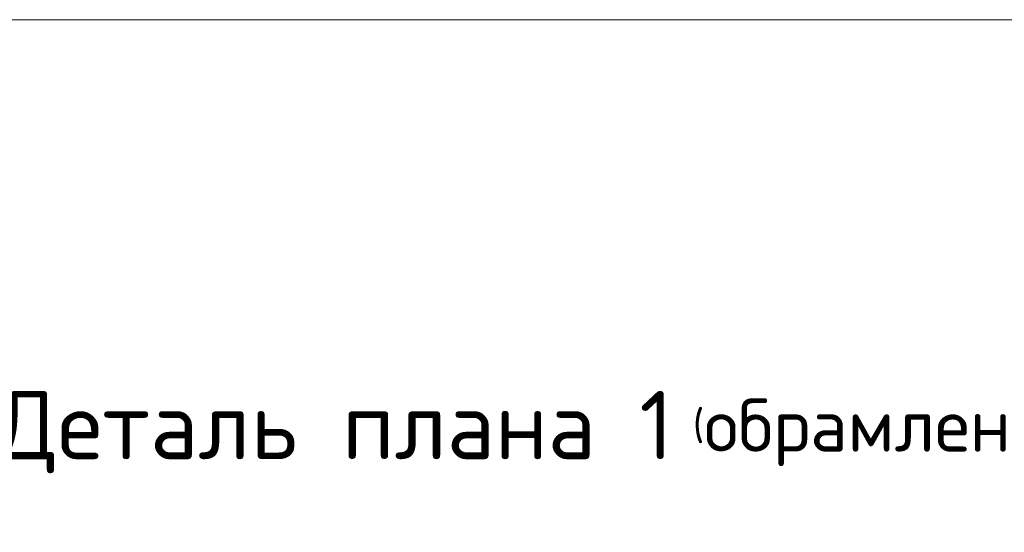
# Model space of a CAD drawing. Header units: metres. Extents: x -38 to 98, y -15 to 21.
# Tile 125 of 147: x 73.803 to 74.776, y 8.765 to 9.272. Entities that reach past the tile are written whole.
import ezdxf

# ---------------------------------------------------------------- set-up
doc = ezdxf.new("R2010")
doc.units = ezdxf.units.M
for name, color, linetype, lineweight in [('XR$3$Текст_ общее_1', 7, 'Continuous', 13), ('XR$4$Текст_ примечание', 7, 'Continuous', 13), ('XR$5$Текст_ общее_1', 7, 'Continuous', 13)]:
    doc.layers.add(name, color=color, linetype=linetype, lineweight=lineweight)
doc.styles.add('ISOCPEUR', font='txt')

msp = doc.modelspace()

# ---------------------------------------------------------------- linework, layer by layer
at = {"layer": 'XR$4$Текст_ примечание', "color": 7, "linetype": 'Continuous', "lineweight": 13, "transparency": 33554687}
msp.add_line((86.41979, 9.27171), (67.91979, 9.27171), dxfattribs=at)

# ---------------------------------------------------------------- texts
at = {"layer": 'XR$3$Текст_ общее_1', "color": 7, "linetype": 'Continuous', "lineweight": 13, "transparency": 33554687, "insert": (74.46433, 8.86375), "char_height": 0.0675, "width": 1.4055685, "attachment_point": 5, "style": 'ISOCPEUR'}
msp.add_mtext('\\A1;{\\fISOCPEUR|i0|b0;\\H0.067500;\\W1.000000;\\C7;Деталь плана 1\\H0.030000; (\\H0.052500;обрамление проёма)}\\P', dxfattribs=at)
at = {"layer": 'XR$5$Текст_ общее_1', "color": 7, "linetype": 'Continuous', "lineweight": 13, "transparency": 33554687, "insert": (74.46433, 8.86375), "char_height": 0.0675, "width": 1.4055685, "attachment_point": 5, "style": 'ISOCPEUR'}
msp.add_mtext('\\A1;{\\fISOCPEUR|i0|b0;\\H0.067500;\\W1.000000;\\C7;Деталь плана 1\\H0.030000; (\\H0.052500;обрамление проёма)}\\P', dxfattribs=at)

doc.saveas('drawing.dxf')
